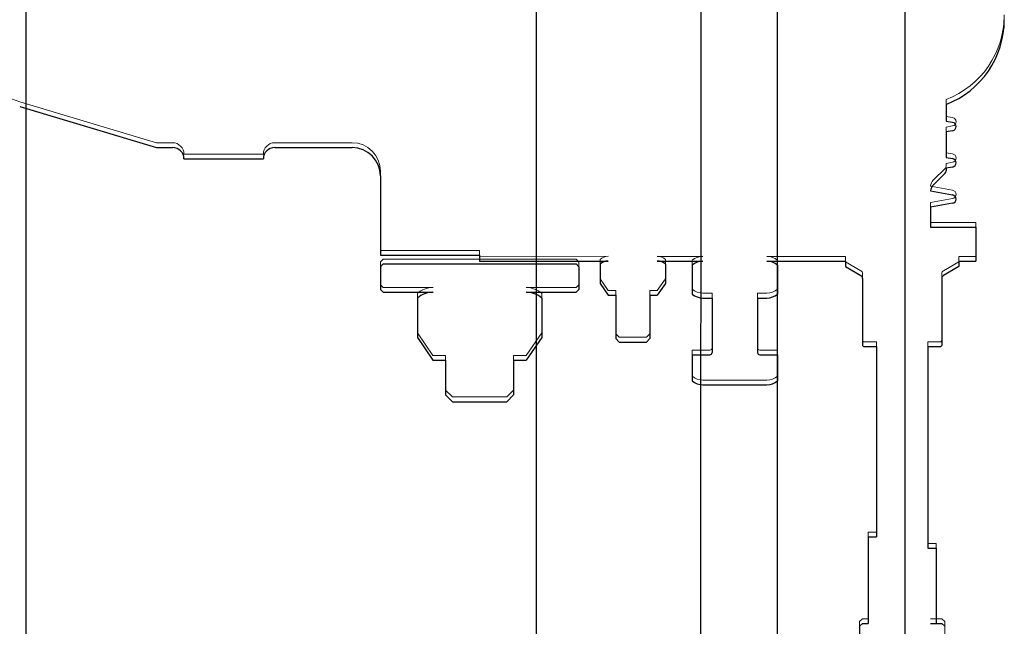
# Model space of a CAD drawing. Header units: millimetres. Extents: x -8642 to 28269, y -6609 to 3701.
# Tile 28 of 256: x -1247 to -1230, y -5030 to -5019. Entities that reach past the tile are written whole.
import ezdxf

# ---------------------------------------------------------------- set-up
doc = ezdxf.new("R2010")
doc.units = ezdxf.units.MM
doc.header["$LTSCALE"] = 1000
doc.header["$MEASUREMENT"] = 0
doc.linetypes.add('rzut 1 pietra$0$ArchiTECH.PC Solid Line Type', pattern=[0])
doc.linetypes.add('SUFIT_1 PIETRO$0$ArchiTECH.PC Solid Line Type', pattern=[0])
doc.layers.add('IS_ARCH', color=254, linetype='Continuous', lineweight=18)
doc.layers.add('SUFIT_1 PIETRO$0$INWENTARYZACJA', color=254, linetype='Continuous')

msp = doc.modelspace()

# ---------------------------------------------------------------- linework, layer by layer
at = {"layer": 'IS_ARCH', "linetype": 'rzut 1 pietra$0$ArchiTECH.PC Solid Line Type'}
for p, q in [((-1235.314, -4988.247), (-1235.321, -5054.647)), ((-1235.314, -4988.247), (-1235.321, -5054.647)), ((-1235.314, -4988.247), (-1235.321, -5054.647)), ((-1233.964, -4988.297), (-1233.971, -5054.497)), ((-1233.964, -4988.297), (-1233.971, -5054.497)), ((-1233.964, -4988.297), (-1233.971, -5054.497)), ((-1231.715, -4993.147), (-1231.72, -5049.747)), ((-1231.715, -4993.147), (-1231.72, -5049.747)), ((-1231.715, -4993.147), (-1231.72, -5049.747)), ((-1247.215, -5000.546), (-1247.22, -5042.346)), ((-1247.215, -5000.546), (-1247.22, -5042.346)), ((-1247.215, -5000.546), (-1247.22, -5042.346)), ((-1238.215, -5000.547), (-1238.22, -5042.347)), ((-1238.215, -5000.547), (-1238.22, -5042.347)), ((-1238.215, -5000.547), (-1238.22, -5042.347)), ((-1247.324, -5020.388), (-1244.914, -5021.111)), ((-1247.324, -5020.388), (-1244.914, -5021.111)), ((-1247.324, -5020.388), (-1244.914, -5021.111)), ((-1230.989, -5020.35), (-1230.989, -5020.646)), ((-1230.989, -5020.35), (-1230.989, -5020.646)), ((-1230.989, -5020.35), (-1230.989, -5020.646)), ((-1230.989, -5020.646), (-1230.876, -5020.667)), ((-1230.989, -5020.646), (-1230.876, -5020.667)), ((-1230.989, -5020.646), (-1230.876, -5020.667)), ((-1230.989, -5020.836), (-1230.99, -5021.286)), ((-1230.989, -5020.836), (-1230.99, -5021.286)), ((-1230.989, -5020.836), (-1230.99, -5021.286)), ((-1230.876, -5020.815), (-1230.989, -5020.836)), ((-1230.876, -5020.815), (-1230.989, -5020.836)), ((-1230.876, -5020.815), (-1230.989, -5020.836)), ((-1244.914, -5021.111), (-1244.628, -5021.111)), ((-1244.914, -5021.111), (-1244.628, -5021.111)), ((-1244.914, -5021.111), (-1244.628, -5021.111)), ((-1242.828, -5021.111), (-1241.464, -5021.111)), ((-1242.828, -5021.111), (-1241.464, -5021.111)), ((-1242.828, -5021.111), (-1241.464, -5021.111)), ((-1244.428, -5021.311), (-1243.028, -5021.311)), ((-1244.428, -5021.311), (-1243.028, -5021.311)), ((-1244.428, -5021.311), (-1243.028, -5021.311)), ((-1230.99, -5021.286), (-1230.876, -5021.307)), ((-1230.99, -5021.286), (-1230.876, -5021.307)), ((-1230.99, -5021.286), (-1230.876, -5021.307)), ((-1230.876, -5021.455), (-1230.99, -5021.476)), ((-1230.876, -5021.455), (-1230.99, -5021.476)), ((-1230.876, -5021.455), (-1230.99, -5021.476)), ((-1230.99, -5021.476), (-1230.99, -5021.52)), ((-1230.99, -5021.476), (-1230.99, -5021.52)), ((-1230.99, -5021.476), (-1230.99, -5021.52)), ((-1240.965, -5021.611), (-1240.965, -5023.011)), ((-1240.965, -5021.611), (-1240.965, -5023.011)), ((-1240.965, -5021.611), (-1240.965, -5023.011)), ((-1231.007, -5021.563), (-1231.218, -5021.773)), ((-1231.007, -5021.563), (-1231.218, -5021.773)), ((-1231.007, -5021.563), (-1231.218, -5021.773)), ((-1231.264, -5021.876), (-1230.876, -5021.947)), ((-1231.264, -5021.876), (-1230.876, -5021.947)), ((-1231.264, -5021.876), (-1230.876, -5021.947)), ((-1230.876, -5022.095), (-1231.265, -5022.166)), ((-1230.876, -5022.095), (-1231.265, -5022.166)), ((-1230.876, -5022.095), (-1231.265, -5022.166)), ((-1231.265, -5022.166), (-1231.265, -5022.515)), ((-1231.265, -5022.166), (-1231.265, -5022.515)), ((-1231.265, -5022.166), (-1231.265, -5022.515)), ((-1231.265, -5022.515), (-1230.465, -5022.515)), ((-1231.265, -5022.515), (-1230.465, -5022.515)), ((-1231.265, -5022.515), (-1230.465, -5022.515)), ((-1230.465, -5022.515), (-1230.465, -5023.115)), ((-1230.465, -5022.515), (-1230.465, -5023.115)), ((-1230.465, -5022.515), (-1230.465, -5023.115)), ((-1240.965, -5023.011), (-1239.215, -5023.012)), ((-1240.965, -5023.011), (-1239.215, -5023.012)), ((-1240.965, -5023.011), (-1239.215, -5023.012)), ((-1239.215, -5023.012), (-1239.215, -5023.114)), ((-1239.215, -5023.012), (-1239.215, -5023.114)), ((-1239.215, -5023.012), (-1239.215, -5023.114)), ((-1240.915, -5023.164), (-1240.965, -5023.214)), ((-1240.915, -5023.164), (-1240.965, -5023.214)), ((-1240.915, -5023.164), (-1240.965, -5023.214)), ((-1240.965, -5023.214), (-1240.965, -5023.614)), ((-1240.965, -5023.214), (-1240.965, -5023.614)), ((-1240.965, -5023.214), (-1240.965, -5023.614)), ((-1240.915, -5023.164), (-1237.515, -5023.165)), ((-1240.915, -5023.164), (-1237.515, -5023.165)), ((-1240.915, -5023.164), (-1237.515, -5023.165)), ((-1239.215, -5023.114), (-1236.948, -5023.115)), ((-1239.215, -5023.114), (-1236.948, -5023.115)), ((-1239.215, -5023.114), (-1236.948, -5023.115)), ((-1237.515, -5023.165), (-1237.465, -5023.215)), ((-1237.515, -5023.165), (-1237.465, -5023.215)), ((-1237.515, -5023.165), (-1237.465, -5023.215)), ((-1237.465, -5023.215), (-1237.465, -5023.615)), ((-1237.465, -5023.215), (-1237.465, -5023.615)), ((-1237.465, -5023.215), (-1237.465, -5023.615)), ((-1237.092, -5023.168), (-1237.092, -5023.511)), ((-1237.092, -5023.168), (-1237.092, -5023.511)), ((-1237.092, -5023.168), (-1237.092, -5023.511)), ((-1236.082, -5023.115), (-1235.278, -5023.115)), ((-1236.082, -5023.115), (-1235.278, -5023.115)), ((-1236.082, -5023.115), (-1235.278, -5023.115)), ((-1235.937, -5023.169), (-1235.937, -5023.511)), ((-1235.937, -5023.169), (-1235.937, -5023.511)), ((-1235.937, -5023.169), (-1235.937, -5023.511)), ((-1235.465, -5023.185), (-1235.465, -5023.695)), ((-1235.465, -5023.185), (-1235.465, -5023.695)), ((-1235.465, -5023.185), (-1235.465, -5023.695)), ((-1234.152, -5023.115), (-1232.765, -5023.115)), ((-1234.152, -5023.115), (-1232.765, -5023.115)), ((-1234.152, -5023.115), (-1232.765, -5023.115)), ((-1233.964, -5023.185), (-1233.964, -5023.695)), ((-1233.964, -5023.185), (-1233.964, -5023.695)), ((-1233.964, -5023.185), (-1233.964, -5023.695)), ((-1232.765, -5023.115), (-1232.765, -5023.212)), ((-1232.765, -5023.115), (-1232.765, -5023.212)), ((-1232.765, -5023.115), (-1232.765, -5023.212)), ((-1232.765, -5023.212), (-1232.495, -5023.368)), ((-1232.765, -5023.212), (-1232.495, -5023.368)), ((-1232.765, -5023.212), (-1232.495, -5023.368)), ((-1230.765, -5023.212), (-1231.035, -5023.368)), ((-1230.765, -5023.212), (-1231.035, -5023.368)), ((-1230.765, -5023.212), (-1231.035, -5023.368)), ((-1230.765, -5023.115), (-1230.765, -5023.212)), ((-1230.765, -5023.115), (-1230.465, -5023.115)), ((-1230.765, -5023.115), (-1230.765, -5023.212)), ((-1230.765, -5023.115), (-1230.465, -5023.115)), ((-1230.765, -5023.115), (-1230.465, -5023.115)), ((-1230.765, -5023.115), (-1230.765, -5023.212)), ((-1232.465, -5023.42), (-1232.465, -5024.6)), ((-1232.465, -5023.42), (-1232.465, -5024.6)), ((-1232.465, -5023.42), (-1232.465, -5024.6)), ((-1231.065, -5023.42), (-1231.065, -5024.6)), ((-1231.065, -5023.42), (-1231.065, -5024.6)), ((-1231.065, -5023.42), (-1231.065, -5024.6)), ((-1240.965, -5023.614), (-1240.915, -5023.664)), ((-1240.965, -5023.614), (-1240.915, -5023.664)), ((-1240.965, -5023.614), (-1240.915, -5023.664)), ((-1237.092, -5023.511), (-1236.948, -5023.715)), ((-1237.092, -5023.511), (-1236.948, -5023.715)), ((-1237.092, -5023.511), (-1236.948, -5023.715)), ((-1235.937, -5023.511), (-1236.082, -5023.715)), ((-1235.937, -5023.511), (-1236.082, -5023.715)), ((-1235.937, -5023.511), (-1236.082, -5023.715)), ((-1240.915, -5023.664), (-1240.037, -5023.664)), ((-1240.915, -5023.664), (-1240.037, -5023.664)), ((-1240.915, -5023.664), (-1240.037, -5023.664)), ((-1240.312, -5023.767), (-1240.312, -5024.462)), ((-1240.312, -5023.767), (-1240.312, -5024.462)), ((-1240.312, -5023.767), (-1240.312, -5024.462)), ((-1238.392, -5023.665), (-1237.515, -5023.665)), ((-1238.392, -5023.665), (-1237.515, -5023.665)), ((-1238.392, -5023.665), (-1237.515, -5023.665)), ((-1238.118, -5023.767), (-1238.118, -5024.462)), ((-1238.118, -5023.767), (-1238.118, -5024.462)), ((-1238.118, -5023.767), (-1238.118, -5024.462)), ((-1237.465, -5023.615), (-1237.515, -5023.665)), ((-1237.465, -5023.615), (-1237.515, -5023.665)), ((-1237.465, -5023.615), (-1237.515, -5023.665)), ((-1236.948, -5023.715), (-1236.815, -5023.715)), ((-1236.948, -5023.715), (-1236.815, -5023.715)), ((-1236.948, -5023.715), (-1236.815, -5023.715)), ((-1236.815, -5023.715), (-1236.815, -5024.481)), ((-1236.815, -5023.715), (-1236.815, -5024.481)), ((-1236.815, -5023.715), (-1236.815, -5024.481)), ((-1236.215, -5023.715), (-1236.082, -5023.715)), ((-1236.215, -5023.715), (-1236.215, -5024.482)), ((-1236.215, -5023.715), (-1236.082, -5023.715)), ((-1236.215, -5023.715), (-1236.215, -5024.482)), ((-1236.215, -5023.715), (-1236.215, -5024.482)), ((-1236.215, -5023.715), (-1236.082, -5023.715)), ((-1235.278, -5023.765), (-1235.115, -5023.765)), ((-1235.278, -5023.765), (-1235.115, -5023.765)), ((-1235.278, -5023.765), (-1235.115, -5023.765)), ((-1235.115, -5023.765), (-1235.115, -5024.726)), ((-1235.115, -5023.765), (-1235.115, -5024.726)), ((-1235.115, -5023.765), (-1235.115, -5024.726)), ((-1234.315, -5023.765), (-1234.315, -5024.726)), ((-1234.315, -5023.765), (-1234.152, -5023.765)), ((-1234.315, -5023.765), (-1234.315, -5024.726)), ((-1234.315, -5023.765), (-1234.152, -5023.765)), ((-1234.315, -5023.765), (-1234.152, -5023.765)), ((-1234.315, -5023.765), (-1234.315, -5024.726)), ((-1240.312, -5024.462), (-1240.038, -5024.864)), ((-1240.312, -5024.462), (-1240.038, -5024.864)), ((-1240.312, -5024.462), (-1240.038, -5024.864)), ((-1238.118, -5024.462), (-1238.392, -5024.865)), ((-1238.118, -5024.462), (-1238.392, -5024.865)), ((-1238.118, -5024.462), (-1238.392, -5024.865)), ((-1236.815, -5024.481), (-1236.755, -5024.541)), ((-1236.815, -5024.481), (-1236.755, -5024.541)), ((-1236.815, -5024.481), (-1236.755, -5024.541)), ((-1236.215, -5024.482), (-1236.275, -5024.542)), ((-1236.215, -5024.482), (-1236.275, -5024.542)), ((-1236.215, -5024.482), (-1236.275, -5024.542)), ((-1236.755, -5024.541), (-1236.275, -5024.542)), ((-1236.755, -5024.541), (-1236.275, -5024.542)), ((-1236.755, -5024.541), (-1236.275, -5024.542)), ((-1232.465, -5024.6), (-1232.445, -5024.62)), ((-1232.465, -5024.6), (-1232.445, -5024.62)), ((-1232.465, -5024.6), (-1232.445, -5024.62)), ((-1232.445, -5024.62), (-1232.215, -5024.62)), ((-1232.445, -5024.62), (-1232.215, -5024.62)), ((-1232.445, -5024.62), (-1232.215, -5024.62)), ((-1232.215, -5024.62), (-1232.215, -5027.977)), ((-1232.215, -5024.62), (-1232.215, -5027.977)), ((-1232.215, -5024.62), (-1232.215, -5027.977)), ((-1231.315, -5024.62), (-1231.315, -5028.176)), ((-1231.315, -5024.62), (-1231.085, -5024.62)), ((-1231.315, -5024.62), (-1231.315, -5028.176)), ((-1231.315, -5024.62), (-1231.085, -5024.62)), ((-1231.315, -5024.62), (-1231.085, -5024.62)), ((-1231.315, -5024.62), (-1231.315, -5028.176)), ((-1231.065, -5024.6), (-1231.085, -5024.62)), ((-1231.065, -5024.6), (-1231.085, -5024.62)), ((-1231.065, -5024.6), (-1231.085, -5024.62)), ((-1235.465, -5024.766), (-1235.465, -5025.226)), ((-1235.465, -5024.766), (-1235.155, -5024.766)), ((-1235.465, -5024.766), (-1235.465, -5025.226)), ((-1235.465, -5024.766), (-1235.155, -5024.766)), ((-1235.465, -5024.766), (-1235.155, -5024.766)), ((-1235.465, -5024.766), (-1235.465, -5025.226)), ((-1234.275, -5024.766), (-1233.964, -5024.766)), ((-1234.275, -5024.766), (-1233.964, -5024.766)), ((-1234.275, -5024.766), (-1233.964, -5024.766)), ((-1233.964, -5024.766), (-1233.964, -5025.226)), ((-1233.964, -5024.766), (-1233.964, -5025.226)), ((-1233.964, -5024.766), (-1233.964, -5025.226)), ((-1240.038, -5024.864), (-1239.815, -5024.864)), ((-1240.038, -5024.864), (-1239.815, -5024.864)), ((-1240.038, -5024.864), (-1239.815, -5024.864)), ((-1239.815, -5024.864), (-1239.815, -5025.474)), ((-1239.815, -5024.864), (-1239.815, -5025.474)), ((-1239.815, -5024.864), (-1239.815, -5025.474)), ((-1238.615, -5024.864), (-1238.392, -5024.865)), ((-1238.615, -5024.864), (-1238.615, -5025.474)), ((-1238.615, -5024.864), (-1238.392, -5024.865)), ((-1238.615, -5024.864), (-1238.615, -5025.474)), ((-1238.615, -5024.864), (-1238.615, -5025.474)), ((-1238.615, -5024.864), (-1238.392, -5024.865)), ((-1235.278, -5025.296), (-1234.152, -5025.296)), ((-1235.278, -5025.296), (-1234.152, -5025.296)), ((-1235.278, -5025.296), (-1234.152, -5025.296)), ((-1239.815, -5025.474), (-1239.695, -5025.594)), ((-1239.815, -5025.474), (-1239.695, -5025.594)), ((-1239.815, -5025.474), (-1239.695, -5025.594)), ((-1238.615, -5025.474), (-1238.735, -5025.594)), ((-1238.615, -5025.474), (-1238.735, -5025.594)), ((-1238.615, -5025.474), (-1238.735, -5025.594)), ((-1239.695, -5025.594), (-1238.735, -5025.594)), ((-1239.695, -5025.594), (-1238.735, -5025.594)), ((-1239.695, -5025.594), (-1238.735, -5025.594)), ((-1232.365, -5027.977), (-1232.365, -5029.505)), ((-1232.365, -5027.977), (-1232.215, -5027.977)), ((-1232.365, -5027.977), (-1232.365, -5029.505)), ((-1232.365, -5027.977), (-1232.215, -5027.977)), ((-1232.365, -5027.977), (-1232.215, -5027.977)), ((-1232.365, -5027.977), (-1232.365, -5029.505)), ((-1231.315, -5028.176), (-1231.165, -5028.176)), ((-1231.315, -5028.176), (-1231.165, -5028.176)), ((-1231.315, -5028.176), (-1231.165, -5028.176)), ((-1231.165, -5028.176), (-1231.165, -5029.505)), ((-1231.165, -5028.176), (-1231.165, -5029.505)), ((-1231.165, -5028.176), (-1231.165, -5029.505)), ((-1232.465, -5029.505), (-1232.515, -5029.555)), ((-1232.465, -5029.505), (-1232.515, -5029.555)), ((-1232.465, -5029.505), (-1232.515, -5029.555)), ((-1232.465, -5029.505), (-1232.365, -5029.505)), ((-1232.465, -5029.505), (-1232.365, -5029.505)), ((-1232.465, -5029.505), (-1232.365, -5029.505)), ((-1231.265, -5029.505), (-1231.065, -5029.505)), ((-1231.265, -5029.505), (-1231.065, -5029.505)), ((-1231.265, -5029.505), (-1231.065, -5029.505)), ((-1231.065, -5029.505), (-1231.015, -5029.555)), ((-1231.065, -5029.505), (-1231.015, -5029.555)), ((-1231.065, -5029.505), (-1231.015, -5029.555)), ((-1232.515, -5029.555), (-1232.516, -5032.855)), ((-1232.515, -5029.555), (-1232.516, -5032.855)), ((-1232.515, -5029.555), (-1232.516, -5032.855)), ((-1231.015, -5029.555), (-1231.016, -5032.855)), ((-1231.015, -5029.555), (-1231.016, -5032.855)), ((-1231.015, -5029.555), (-1231.016, -5032.855))]:
    msp.add_line(p, q, dxfattribs=at)
for centre, radius, start, end in [((-1246.864, -5018.855), 1.6, 179.9944, 253.2951), ((-1231.564, -5018.857), 1.6, 291.0562, 359.9944), ((-1230.889, -5020.741), 0.075, 280.3568, 79.6319), ((-1244.628, -5021.311), 0.2, 0, 90), ((-1242.828, -5021.311), 0.2, 90, 180), ((-1241.465, -5021.611), 0.5, 0, 90), ((-1230.89, -5021.381), 0.075, 280.3568, 79.6319), ((-1231.05, -5021.52), 0.06, 314.9944, 0), ((-1231.105, -5021.886), 0.16, 134.9944, 176.3322), ((-1230.89, -5022.021), 0.075, 280.3568, 79.6319), ((-1236.948, -5023.335), 0.221, 90, 130.8768), ((-1236.082, -5023.335), 0.221, 49.112, 90), ((-1235.278, -5023.401), 0.287, 90, 130.8768), ((-1234.152, -5023.402), 0.287, 49.112, 90), ((-1232.525, -5023.42), 0.06, 0, 59.9944), ((-1231.005, -5023.42), 0.06, 119.9944, 180), ((-1240.038, -5024.083), 0.419, 90, 130.8768), ((-1238.392, -5024.084), 0.419, 49.112, 90), ((-1235.278, -5023.478), 0.287, 229.112, 270), ((-1234.152, -5023.478), 0.287, 270, 310.8768), ((-1235.155, -5024.726), 0.04, 270, 0), ((-1234.275, -5024.726), 0.04, 180, 270), ((-1235.278, -5025.009), 0.287, 229.112, 270), ((-1234.152, -5025.009), 0.287, 270, 310.8768)]:
    msp.add_arc(centre, radius, start, end, dxfattribs=at)
at = {"layer": 'SUFIT_1 PIETRO$0$INWENTARYZACJA', "linetype": 'SUFIT_1 PIETRO$0$ArchiTECH.PC Solid Line Type'}
for p, q in [((-1235.314, -4988.331), (-1235.321, -5054.731)), ((-1235.314, -4988.331), (-1235.321, -5054.731)), ((-1235.314, -4988.331), (-1235.321, -5054.731)), ((-1233.964, -4988.381), (-1233.971, -5054.581)), ((-1233.964, -4988.381), (-1233.971, -5054.581)), ((-1233.964, -4988.381), (-1233.971, -5054.581)), ((-1231.715, -4993.231), (-1231.72, -5049.831)), ((-1231.715, -4993.231), (-1231.72, -5049.831)), ((-1231.715, -4993.231), (-1231.72, -5049.831)), ((-1247.215, -5000.63), (-1247.22, -5042.43)), ((-1247.215, -5000.63), (-1247.22, -5042.43)), ((-1247.215, -5000.63), (-1247.22, -5042.43)), ((-1238.215, -5000.63), (-1238.22, -5042.43)), ((-1238.215, -5000.63), (-1238.22, -5042.43)), ((-1238.215, -5000.63), (-1238.22, -5042.43)), ((-1247.324, -5020.472), (-1244.915, -5021.195)), ((-1247.324, -5020.472), (-1244.915, -5021.195)), ((-1247.324, -5020.472), (-1244.915, -5021.195)), ((-1230.989, -5020.434), (-1230.989, -5020.73)), ((-1230.989, -5020.434), (-1230.989, -5020.73)), ((-1230.989, -5020.434), (-1230.989, -5020.73)), ((-1230.989, -5020.73), (-1230.876, -5020.751)), ((-1230.989, -5020.73), (-1230.876, -5020.751)), ((-1230.989, -5020.73), (-1230.876, -5020.751)), ((-1230.989, -5020.919), (-1230.99, -5021.37)), ((-1230.989, -5020.919), (-1230.99, -5021.37)), ((-1230.989, -5020.919), (-1230.99, -5021.37)), ((-1230.876, -5020.899), (-1230.989, -5020.919)), ((-1230.876, -5020.899), (-1230.989, -5020.919)), ((-1230.876, -5020.899), (-1230.989, -5020.919)), ((-1244.915, -5021.195), (-1244.628, -5021.195)), ((-1244.915, -5021.195), (-1244.628, -5021.195)), ((-1244.915, -5021.195), (-1244.628, -5021.195)), ((-1242.828, -5021.195), (-1241.465, -5021.195)), ((-1242.828, -5021.195), (-1241.465, -5021.195)), ((-1242.828, -5021.195), (-1241.465, -5021.195)), ((-1244.428, -5021.395), (-1243.028, -5021.395)), ((-1244.428, -5021.395), (-1243.028, -5021.395)), ((-1244.428, -5021.395), (-1243.028, -5021.395)), ((-1230.99, -5021.37), (-1230.876, -5021.391)), ((-1230.99, -5021.37), (-1230.876, -5021.391)), ((-1230.99, -5021.37), (-1230.876, -5021.391)), ((-1240.965, -5021.695), (-1240.965, -5023.095)), ((-1240.965, -5021.695), (-1240.965, -5023.095)), ((-1240.965, -5021.695), (-1240.965, -5023.095)), ((-1231.007, -5021.647), (-1231.218, -5021.857)), ((-1231.007, -5021.647), (-1231.218, -5021.857)), ((-1231.007, -5021.647), (-1231.218, -5021.857)), ((-1230.876, -5021.539), (-1230.99, -5021.559)), ((-1230.876, -5021.539), (-1230.99, -5021.559)), ((-1230.876, -5021.539), (-1230.99, -5021.559)), ((-1230.99, -5021.559), (-1230.99, -5021.604)), ((-1230.99, -5021.559), (-1230.99, -5021.604)), ((-1230.99, -5021.559), (-1230.99, -5021.604)), ((-1231.264, -5021.96), (-1230.876, -5022.031)), ((-1231.264, -5021.96), (-1230.876, -5022.031)), ((-1231.264, -5021.96), (-1230.876, -5022.031)), ((-1230.876, -5022.179), (-1231.265, -5022.25)), ((-1230.876, -5022.179), (-1231.265, -5022.25)), ((-1230.876, -5022.179), (-1231.265, -5022.25)), ((-1231.265, -5022.25), (-1231.265, -5022.599)), ((-1231.265, -5022.25), (-1231.265, -5022.599)), ((-1231.265, -5022.25), (-1231.265, -5022.599)), ((-1231.265, -5022.599), (-1230.465, -5022.599)), ((-1231.265, -5022.599), (-1230.465, -5022.599)), ((-1231.265, -5022.599), (-1230.465, -5022.599)), ((-1230.465, -5022.599), (-1230.465, -5023.199)), ((-1230.465, -5022.599), (-1230.465, -5023.199)), ((-1230.465, -5022.599), (-1230.465, -5023.199)), ((-1240.965, -5023.095), (-1239.215, -5023.095)), ((-1240.965, -5023.095), (-1239.215, -5023.095)), ((-1240.965, -5023.095), (-1239.215, -5023.095)), ((-1240.915, -5023.248), (-1240.965, -5023.298)), ((-1240.915, -5023.248), (-1240.965, -5023.298)), ((-1240.915, -5023.248), (-1240.965, -5023.298)), ((-1240.915, -5023.248), (-1237.515, -5023.248)), ((-1240.915, -5023.248), (-1237.515, -5023.248)), ((-1240.915, -5023.248), (-1237.515, -5023.248)), ((-1239.215, -5023.095), (-1239.215, -5023.198)), ((-1239.215, -5023.095), (-1239.215, -5023.198)), ((-1239.215, -5023.095), (-1239.215, -5023.198)), ((-1239.215, -5023.198), (-1236.948, -5023.199)), ((-1239.215, -5023.198), (-1236.948, -5023.199)), ((-1239.215, -5023.198), (-1236.948, -5023.199)), ((-1237.515, -5023.248), (-1237.465, -5023.298)), ((-1237.515, -5023.248), (-1237.465, -5023.298)), ((-1237.515, -5023.248), (-1237.465, -5023.298)), ((-1237.092, -5023.252), (-1237.092, -5023.595)), ((-1237.092, -5023.252), (-1237.092, -5023.595)), ((-1237.092, -5023.252), (-1237.092, -5023.595)), ((-1236.082, -5023.199), (-1235.278, -5023.199)), ((-1236.082, -5023.199), (-1235.278, -5023.199)), ((-1236.082, -5023.199), (-1235.278, -5023.199)), ((-1235.937, -5023.252), (-1235.937, -5023.595)), ((-1235.937, -5023.252), (-1235.937, -5023.595)), ((-1235.937, -5023.252), (-1235.937, -5023.595)), ((-1234.152, -5023.199), (-1232.765, -5023.199)), ((-1234.152, -5023.199), (-1232.765, -5023.199)), ((-1234.152, -5023.199), (-1232.765, -5023.199)), ((-1232.765, -5023.199), (-1232.765, -5023.296)), ((-1232.765, -5023.199), (-1232.765, -5023.296)), ((-1232.765, -5023.199), (-1232.765, -5023.296)), ((-1230.765, -5023.199), (-1230.765, -5023.296)), ((-1230.765, -5023.199), (-1230.465, -5023.199)), ((-1230.765, -5023.199), (-1230.465, -5023.199)), ((-1230.765, -5023.199), (-1230.765, -5023.296)), ((-1230.765, -5023.199), (-1230.465, -5023.199)), ((-1230.765, -5023.199), (-1230.765, -5023.296)), ((-1240.965, -5023.298), (-1240.965, -5023.698)), ((-1240.965, -5023.298), (-1240.965, -5023.698)), ((-1240.965, -5023.298), (-1240.965, -5023.698)), ((-1237.465, -5023.298), (-1237.465, -5023.698)), ((-1237.465, -5023.298), (-1237.465, -5023.698)), ((-1237.465, -5023.298), (-1237.465, -5023.698)), ((-1235.465, -5023.269), (-1235.465, -5023.779)), ((-1235.465, -5023.269), (-1235.465, -5023.779)), ((-1235.465, -5023.269), (-1235.465, -5023.779)), ((-1233.964, -5023.269), (-1233.964, -5023.779)), ((-1233.964, -5023.269), (-1233.964, -5023.779)), ((-1233.964, -5023.269), (-1233.964, -5023.779)), ((-1232.765, -5023.296), (-1232.495, -5023.452)), ((-1232.765, -5023.296), (-1232.495, -5023.452)), ((-1232.765, -5023.296), (-1232.495, -5023.452)), ((-1230.765, -5023.296), (-1231.035, -5023.452)), ((-1230.765, -5023.296), (-1231.035, -5023.452)), ((-1230.765, -5023.296), (-1231.035, -5023.452)), ((-1237.092, -5023.595), (-1236.948, -5023.799)), ((-1237.092, -5023.595), (-1236.948, -5023.799)), ((-1237.092, -5023.595), (-1236.948, -5023.799)), ((-1235.937, -5023.595), (-1236.082, -5023.799)), ((-1235.937, -5023.595), (-1236.082, -5023.799)), ((-1235.937, -5023.595), (-1236.082, -5023.799)), ((-1232.465, -5023.504), (-1232.465, -5024.684)), ((-1232.465, -5023.504), (-1232.465, -5024.684)), ((-1232.465, -5023.504), (-1232.465, -5024.684)), ((-1231.065, -5023.504), (-1231.065, -5024.684)), ((-1231.065, -5023.504), (-1231.065, -5024.684)), ((-1231.065, -5023.504), (-1231.065, -5024.684)), ((-1240.965, -5023.698), (-1240.915, -5023.748)), ((-1240.965, -5023.698), (-1240.915, -5023.748)), ((-1240.965, -5023.698), (-1240.915, -5023.748)), ((-1240.915, -5023.748), (-1240.037, -5023.748)), ((-1240.915, -5023.748), (-1240.037, -5023.748)), ((-1240.915, -5023.748), (-1240.037, -5023.748)), ((-1238.392, -5023.748), (-1237.515, -5023.748)), ((-1238.392, -5023.748), (-1237.515, -5023.748)), ((-1238.392, -5023.748), (-1237.515, -5023.748)), ((-1237.465, -5023.698), (-1237.515, -5023.748)), ((-1237.465, -5023.698), (-1237.515, -5023.748)), ((-1237.465, -5023.698), (-1237.515, -5023.748)), ((-1240.312, -5023.85), (-1240.312, -5024.546)), ((-1240.312, -5023.85), (-1240.312, -5024.546)), ((-1240.312, -5023.85), (-1240.312, -5024.546)), ((-1238.118, -5023.851), (-1238.118, -5024.546)), ((-1238.118, -5023.851), (-1238.118, -5024.546)), ((-1238.118, -5023.851), (-1238.118, -5024.546)), ((-1236.948, -5023.799), (-1236.815, -5023.799)), ((-1236.948, -5023.799), (-1236.815, -5023.799)), ((-1236.948, -5023.799), (-1236.815, -5023.799)), ((-1236.815, -5023.799), (-1236.815, -5024.565)), ((-1236.815, -5023.799), (-1236.815, -5024.565)), ((-1236.815, -5023.799), (-1236.815, -5024.565)), ((-1236.215, -5023.799), (-1236.082, -5023.799)), ((-1236.215, -5023.799), (-1236.215, -5024.565)), ((-1236.215, -5023.799), (-1236.215, -5024.565)), ((-1236.215, -5023.799), (-1236.082, -5023.799)), ((-1236.215, -5023.799), (-1236.215, -5024.565)), ((-1236.215, -5023.799), (-1236.082, -5023.799)), ((-1235.278, -5023.849), (-1235.115, -5023.849)), ((-1235.278, -5023.849), (-1235.115, -5023.849)), ((-1235.278, -5023.849), (-1235.115, -5023.849)), ((-1235.115, -5023.849), (-1235.115, -5024.81)), ((-1235.115, -5023.849), (-1235.115, -5024.81)), ((-1235.115, -5023.849), (-1235.115, -5024.81)), ((-1234.315, -5023.849), (-1234.315, -5024.81)), ((-1234.315, -5023.849), (-1234.152, -5023.849)), ((-1234.315, -5023.849), (-1234.152, -5023.849)), ((-1234.315, -5023.849), (-1234.315, -5024.81)), ((-1234.315, -5023.849), (-1234.152, -5023.849)), ((-1234.315, -5023.849), (-1234.315, -5024.81)), ((-1240.312, -5024.546), (-1240.038, -5024.948)), ((-1240.312, -5024.546), (-1240.038, -5024.948)), ((-1240.312, -5024.546), (-1240.038, -5024.948)), ((-1238.118, -5024.546), (-1238.392, -5024.948)), ((-1238.118, -5024.546), (-1238.392, -5024.948)), ((-1238.118, -5024.546), (-1238.392, -5024.948)), ((-1236.815, -5024.565), (-1236.755, -5024.625)), ((-1236.815, -5024.565), (-1236.755, -5024.625)), ((-1236.815, -5024.565), (-1236.755, -5024.625)), ((-1236.755, -5024.625), (-1236.275, -5024.625)), ((-1236.755, -5024.625), (-1236.275, -5024.625)), ((-1236.755, -5024.625), (-1236.275, -5024.625)), ((-1236.215, -5024.565), (-1236.275, -5024.625)), ((-1236.215, -5024.565), (-1236.275, -5024.625)), ((-1236.215, -5024.565), (-1236.275, -5024.625)), ((-1232.465, -5024.684), (-1232.445, -5024.704)), ((-1232.465, -5024.684), (-1232.445, -5024.704)), ((-1232.465, -5024.684), (-1232.445, -5024.704)), ((-1232.445, -5024.704), (-1232.215, -5024.704)), ((-1232.445, -5024.704), (-1232.215, -5024.704)), ((-1232.445, -5024.704), (-1232.215, -5024.704)), ((-1232.215, -5024.704), (-1232.215, -5028.061)), ((-1232.215, -5024.704), (-1232.215, -5028.061)), ((-1232.215, -5024.704), (-1232.215, -5028.061)), ((-1231.315, -5024.704), (-1231.315, -5028.26)), ((-1231.315, -5024.704), (-1231.085, -5024.704)), ((-1231.315, -5024.704), (-1231.085, -5024.704)), ((-1231.315, -5024.704), (-1231.315, -5028.26)), ((-1231.315, -5024.704), (-1231.085, -5024.704)), ((-1231.315, -5024.704), (-1231.315, -5028.26)), ((-1231.065, -5024.684), (-1231.085, -5024.704)), ((-1231.065, -5024.684), (-1231.085, -5024.704)), ((-1231.065, -5024.684), (-1231.085, -5024.704)), ((-1240.038, -5024.948), (-1239.815, -5024.948)), ((-1240.038, -5024.948), (-1239.815, -5024.948)), ((-1240.038, -5024.948), (-1239.815, -5024.948)), ((-1239.815, -5024.948), (-1239.815, -5025.558)), ((-1239.815, -5024.948), (-1239.815, -5025.558)), ((-1239.815, -5024.948), (-1239.815, -5025.558)), ((-1238.615, -5024.948), (-1238.392, -5024.948)), ((-1238.615, -5024.948), (-1238.615, -5025.558)), ((-1238.615, -5024.948), (-1238.615, -5025.558)), ((-1238.615, -5024.948), (-1238.392, -5024.948)), ((-1238.615, -5024.948), (-1238.615, -5025.558)), ((-1238.615, -5024.948), (-1238.392, -5024.948)), ((-1235.465, -5024.849), (-1235.465, -5025.31)), ((-1235.465, -5024.849), (-1235.155, -5024.85)), ((-1235.465, -5024.849), (-1235.155, -5024.85)), ((-1235.465, -5024.849), (-1235.465, -5025.31)), ((-1235.465, -5024.849), (-1235.155, -5024.85)), ((-1235.465, -5024.849), (-1235.465, -5025.31)), ((-1234.275, -5024.85), (-1233.964, -5024.85)), ((-1234.275, -5024.85), (-1233.964, -5024.85)), ((-1234.275, -5024.85), (-1233.964, -5024.85)), ((-1233.964, -5024.85), (-1233.964, -5025.31)), ((-1233.964, -5024.85), (-1233.964, -5025.31)), ((-1233.964, -5024.85), (-1233.964, -5025.31)), ((-1235.278, -5025.379), (-1234.152, -5025.38)), ((-1235.278, -5025.379), (-1234.152, -5025.38)), ((-1235.278, -5025.379), (-1234.152, -5025.38)), ((-1239.815, -5025.558), (-1239.695, -5025.678)), ((-1239.815, -5025.558), (-1239.695, -5025.678)), ((-1239.815, -5025.558), (-1239.695, -5025.678)), ((-1239.695, -5025.678), (-1238.735, -5025.678)), ((-1239.695, -5025.678), (-1238.735, -5025.678)), ((-1239.695, -5025.678), (-1238.735, -5025.678)), ((-1238.615, -5025.558), (-1238.735, -5025.678)), ((-1238.615, -5025.558), (-1238.735, -5025.678)), ((-1238.615, -5025.558), (-1238.735, -5025.678)), ((-1232.365, -5028.061), (-1232.365, -5029.589)), ((-1232.365, -5028.061), (-1232.215, -5028.061)), ((-1232.365, -5028.061), (-1232.215, -5028.061)), ((-1232.365, -5028.061), (-1232.365, -5029.589)), ((-1232.365, -5028.061), (-1232.215, -5028.061)), ((-1232.365, -5028.061), (-1232.365, -5029.589)), ((-1231.315, -5028.26), (-1231.165, -5028.26)), ((-1231.315, -5028.26), (-1231.165, -5028.26)), ((-1231.315, -5028.26), (-1231.165, -5028.26)), ((-1231.165, -5028.26), (-1231.165, -5029.589)), ((-1231.165, -5028.26), (-1231.165, -5029.589)), ((-1231.165, -5028.26), (-1231.165, -5029.589)), ((-1232.515, -5029.639), (-1232.516, -5032.939)), ((-1232.515, -5029.639), (-1232.516, -5032.939)), ((-1232.515, -5029.639), (-1232.516, -5032.939)), ((-1232.465, -5029.589), (-1232.515, -5029.639)), ((-1232.465, -5029.589), (-1232.515, -5029.639)), ((-1232.465, -5029.589), (-1232.515, -5029.639)), ((-1232.465, -5029.589), (-1232.365, -5029.589)), ((-1232.465, -5029.589), (-1232.365, -5029.589)), ((-1232.465, -5029.589), (-1232.365, -5029.589)), ((-1231.265, -5029.589), (-1231.065, -5029.589)), ((-1231.265, -5029.589), (-1231.065, -5029.589)), ((-1231.265, -5029.589), (-1231.065, -5029.589)), ((-1231.065, -5029.589), (-1231.015, -5029.639)), ((-1231.065, -5029.589), (-1231.015, -5029.639)), ((-1231.065, -5029.589), (-1231.015, -5029.639))]:
    msp.add_line(p, q, dxfattribs=at)
for centre, radius, start, end in [((-1231.564, -5018.941), 1.6, 291.0562, 359.9944), ((-1230.889, -5020.825), 0.075, 280.3568, 79.6319), ((-1244.628, -5021.395), 0.2, 0, 90), ((-1242.828, -5021.395), 0.2, 90, 180), ((-1241.465, -5021.695), 0.5, 0, 90), ((-1230.89, -5021.465), 0.075, 280.3568, 79.6319), ((-1231.05, -5021.604), 0.06, 314.9944, 0), ((-1231.105, -5021.97), 0.16, 134.9944, 176.3322), ((-1230.89, -5022.105), 0.075, 280.3568, 79.6319), ((-1236.948, -5023.419), 0.221, 90, 130.8768), ((-1236.082, -5023.419), 0.221, 49.112, 90), ((-1235.278, -5023.485), 0.287, 90, 130.8768), ((-1234.152, -5023.486), 0.287, 49.112, 90), ((-1232.525, -5023.504), 0.06, 0, 59.9944), ((-1231.005, -5023.504), 0.06, 119.9944, 180), ((-1240.038, -5024.167), 0.419, 90, 130.8768), ((-1238.392, -5024.167), 0.419, 49.112, 90), ((-1235.278, -5023.562), 0.287, 229.112, 270), ((-1234.152, -5023.562), 0.287, 270, 310.8768), ((-1235.155, -5024.81), 0.04, 270, 0), ((-1234.275, -5024.81), 0.04, 180, 270), ((-1235.278, -5025.093), 0.287, 229.112, 270), ((-1234.152, -5025.093), 0.287, 270, 310.8768)]:
    msp.add_arc(centre, radius, start, end, dxfattribs=at)

doc.saveas('drawing.dxf')
